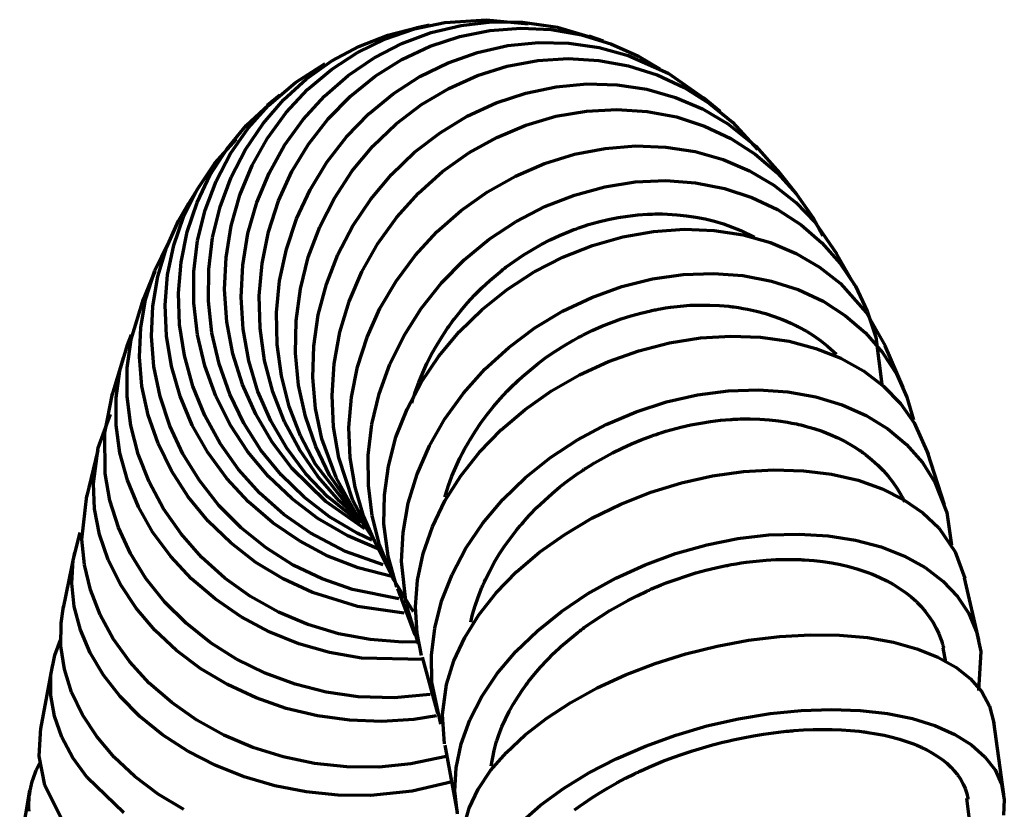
# Model space of a CAD drawing. Header units: millimetres. Extents: x 76 to 932, y 218 to 766.
# Tile 25 of 98: x 87 to 142, y 598 to 642. Entities that reach past the tile are written whole.
import ezdxf

# ---------------------------------------------------------------- set-up
doc = ezdxf.new("R2010")
doc.units = ezdxf.units.MM
doc.layers.add('Livello 1', color=18, linetype='Continuous', true_color=0x000000)

msp = doc.modelspace()

# ---------------------------------------------------------------- linework, layer by layer
at = {"layer": 'Livello 1', "color": 18, "lineweight": 70, "true_color": 0x000000}
for p, q in [((107.707, 641.174), (109.346, 641.738)), ((107.836, 641.382), (109.514, 641.809)), ((109.346, 641.738), (111.039, 642.098)), ((110.182, 641.943), (109.473, 641.802)), ((109.514, 641.809), (109.599, 641.823)), ((110.266, 641.53), (111.953, 641.932)), ((111.039, 642.098), (113.373, 642.25)), ((111.953, 641.932), (113.67, 642.13)), ((113.373, 642.25), (115.704, 642.017)), ((113.568, 641.646), (115.288, 641.773)), ((113.67, 642.13), (115.395, 642.112)), ((115.288, 641.773), (117.005, 641.692)), ((115.395, 642.112), (117.348, 641.833)), ((117.348, 641.833), (119.242, 641.279)), ((106.147, 640.408), (107.707, 641.174)), ((106.224, 640.754), (107.836, 641.382)), ((108.635, 640.92), (110.266, 641.53)), ((110.215, 640.757), (111.869, 641.304)), ((111.869, 641.304), (113.568, 641.646)), ((117.005, 641.692), (118.695, 641.396)), ((118.695, 641.396), (120.334, 640.898)), ((119.93, 641.043), (119.122, 641.325)), ((104.697, 639.935), (106.224, 640.754)), ((107.082, 640.115), (108.635, 640.92)), ((108.63, 640.013), (110.215, 640.757)), ((112.872, 640.419), (114.567, 640.803)), ((114.567, 640.803), (116.283, 640.976)), ((116.283, 640.976), (117.995, 640.941)), ((117.995, 640.941), (119.68, 640.697)), ((119.68, 640.697), (121.314, 640.249)), ((120.334, 640.898), (121.898, 640.2)), ((104.686, 639.456), (106.147, 640.408)), ((105.628, 639.127), (107.082, 640.115)), ((111.222, 639.837), (112.872, 640.419)), ((116.24, 639.96), (117.955, 640.073)), ((117.955, 640.073), (119.658, 639.971)), ((121.314, 640.249), (123.548, 639.244)), ((121.898, 640.2), (123.085, 639.501)), ((102.662, 638.732), (104.336, 639.791)), ((103.28, 638.93), (104.697, 639.935)), ((107.135, 639.078), (108.63, 640.013)), ((109.641, 639.057), (111.222, 639.837)), ((112.866, 639.12), (114.535, 639.643)), ((114.535, 639.643), (116.24, 639.96)), ((119.658, 639.971), (121.323, 639.664)), ((121.323, 639.664), (122.928, 639.156)), ((103.347, 638.33), (104.686, 639.456)), ((104.294, 637.97), (105.628, 639.127)), ((105.754, 637.967), (107.135, 639.078)), ((108.15, 638.097), (109.641, 639.057)), ((111.256, 638.401), (112.866, 639.12)), ((122.928, 639.156), (124.45, 638.45)), ((123.548, 639.244), (125.559, 637.85)), ((101.155, 637.445), (102.662, 638.732)), ((101.991, 637.759), (103.28, 638.93)), ((115.574, 638.136), (117.276, 638.493)), ((117.276, 638.493), (118.99, 638.648)), ((118.99, 638.648), (120.691, 638.598)), ((120.691, 638.598), (122.354, 638.348)), ((124.45, 638.45), (125.868, 637.561)), ((101.782, 638.027), (101.088, 637.434)), ((102.148, 637.043), (103.347, 638.33)), ((103.098, 636.662), (104.294, 637.97)), ((104.504, 636.693), (105.754, 637.967)), ((106.77, 636.965), (108.15, 638.097)), ((109.728, 637.494), (111.256, 638.401)), ((113.906, 637.582), (115.574, 638.136)), ((122.354, 638.348), (123.957, 637.893)), ((123.957, 637.893), (125.476, 637.247)), ((126.472, 637.099), (125.533, 637.872)), ((99.905, 636.312), (101.149, 637.484)), ((100.007, 636.164), (101.155, 637.445)), ((100.848, 636.439), (101.991, 637.759)), ((108.304, 636.408), (109.728, 637.494)), ((112.297, 636.834), (113.906, 637.582)), ((125.868, 637.561), (127.161, 636.499)), ((101.106, 635.617), (102.148, 637.043)), ((105.522, 635.681), (106.77, 636.965)), ((110.77, 635.91), (112.297, 636.834)), ((115.579, 636.341), (117.264, 636.838)), ((117.264, 636.838), (118.973, 637.131)), ((118.973, 637.131), (120.684, 637.223)), ((120.684, 637.223), (122.372, 637.11)), ((122.372, 637.11), (124.013, 636.796)), ((124.013, 636.796), (125.585, 636.284)), ((125.476, 637.247), (126.89, 636.418)), ((98.815, 634.996), (99.905, 636.312)), ((99.868, 634.982), (100.848, 636.439)), ((102.058, 635.215), (103.098, 636.662)), ((103.404, 635.275), (104.504, 636.693)), ((107.004, 635.162), (108.304, 636.408)), ((113.944, 635.653), (115.579, 636.341)), ((125.585, 636.284), (127.065, 635.582)), ((126.89, 636.418), (128.457, 635.162)), ((127.161, 636.499), (128.555, 634.982)), ((99.023, 634.742), (100.007, 636.164)), ((104.421, 634.259), (105.522, 635.681)), ((109.345, 634.817), (110.77, 635.91)), ((112.383, 634.781), (113.944, 635.653)), ((98.155, 634.206), (99.364, 635.557)), ((100.238, 634.069), (101.106, 635.617)), ((101.189, 633.652), (102.058, 635.215)), ((102.472, 633.737), (103.404, 635.275)), ((105.846, 633.772), (107.004, 635.162)), ((120.02, 635.035), (121.731, 635.173)), ((121.731, 635.173), (123.42, 635.113)), ((123.42, 635.113), (125.062, 634.855)), ((127.065, 635.582), (128.432, 634.704)), ((128.457, 635.162), (129.799, 633.67)), ((97.893, 633.55), (98.815, 634.996)), ((98.217, 633.208), (99.023, 634.742)), ((99.063, 633.416), (99.868, 634.982)), ((108.043, 633.575), (109.345, 634.817)), ((110.915, 633.734), (112.383, 634.781)), ((116.624, 634.182), (118.309, 634.704)), ((118.309, 634.704), (120.02, 635.035)), ((125.062, 634.855), (126.633, 634.407)), ((128.432, 634.704), (129.666, 633.659)), ((97.143, 632.703), (98.155, 634.206)), ((99.554, 632.421), (100.238, 634.069)), ((103.485, 632.721), (104.421, 634.259)), ((114.988, 633.476), (116.624, 634.182)), ((126.633, 634.407), (128.113, 633.776)), ((97.153, 631.998), (97.893, 633.55)), ((100.501, 631.998), (101.189, 633.652)), ((101.719, 632.09), (102.472, 633.737)), ((104.848, 632.255), (105.846, 633.772)), ((106.883, 632.192), (108.043, 633.575)), ((109.564, 632.527), (110.915, 633.734)), ((113.423, 632.598), (114.988, 633.476)), ((128.113, 633.776), (129.477, 632.968)), ((129.666, 633.659), (130.752, 632.467)), ((130.738, 632.485), (129.722, 633.772)), ((97.287, 632.943), (96.597, 631.821)), ((97.601, 631.578), (98.217, 633.208)), ((98.445, 631.758), (99.063, 633.416)), ((119.995, 632.887), (121.71, 633.159)), ((121.71, 633.159), (123.416, 633.233)), ((123.416, 633.233), (125.09, 633.113)), ((125.09, 633.113), (126.706, 632.795)), ((129.477, 632.968), (130.709, 631.998)), ((96.4, 631.197), (97.143, 632.703)), ((99.065, 630.696), (99.554, 632.421)), ((102.726, 631.088), (103.485, 632.721)), ((108.348, 631.176), (109.564, 632.527)), ((111.953, 631.553), (113.423, 632.598)), ((116.635, 631.772), (118.296, 632.421)), ((118.296, 632.421), (119.995, 632.887)), ((126.706, 632.795), (128.244, 632.291)), ((130.752, 632.467), (131.673, 631.137)), ((96.11, 630.971), (96.672, 631.941)), ((96.605, 630.361), (97.153, 631.998)), ((100.005, 630.269), (100.501, 631.998)), ((101.156, 630.368), (101.719, 632.09)), ((104.025, 630.636), (104.848, 632.255)), ((105.88, 630.693), (106.883, 632.192)), ((128.244, 632.291), (129.681, 631.606)), ((130.709, 631.998), (131.79, 630.876)), ((97.184, 629.878), (97.601, 631.578)), ((98.025, 630.036), (98.445, 631.758)), ((110.598, 630.361), (111.953, 631.553)), ((115.038, 630.94), (116.635, 631.772)), ((120.742, 631.158), (121.294, 631.246)), ((121.294, 631.246), (121.848, 631.306)), ((121.848, 631.306), (122.403, 631.345)), ((122.403, 631.345), (122.473, 631.349)), ((122.473, 631.349), (122.542, 631.352)), ((122.542, 631.352), (122.612, 631.356)), ((122.612, 631.356), (122.681, 631.356)), ((122.681, 631.356), (122.82, 631.359)), ((122.82, 631.359), (122.958, 631.363)), ((122.958, 631.363), (123.233, 631.359)), ((123.233, 631.359), (123.506, 631.352)), ((123.506, 631.352), (124.047, 631.321)), ((124.047, 631.321), (124.581, 631.264)), ((124.581, 631.264), (125.109, 631.183)), ((129.681, 631.606), (130.997, 630.753)), ((95.433, 629.454), (96.11, 630.971)), ((95.85, 629.606), (96.4, 631.197)), ((98.779, 628.922), (99.065, 630.696)), ((102.155, 629.38), (102.726, 631.088)), ((105.048, 629.098), (105.88, 630.693)), ((107.285, 629.701), (108.348, 631.176)), ((113.527, 629.941), (115.038, 630.94)), ((118.82, 630.675), (119.093, 630.763)), ((119.093, 630.763), (119.641, 630.918)), ((119.641, 630.918), (120.191, 631.052)), ((120.191, 631.052), (120.742, 631.158)), ((125.109, 631.183), (125.629, 631.081)), ((125.629, 631.081), (126.143, 630.954)), ((126.143, 630.954), (126.649, 630.802)), ((126.649, 630.802), (126.899, 630.717)), ((126.899, 630.717), (127.145, 630.629)), ((130.997, 630.753), (132.173, 629.74)), ((131.673, 631.137), (132.213, 630.139)), ((131.79, 630.876), (132.982, 629.151)), ((96.256, 628.661), (96.605, 630.361)), ((99.71, 628.495), (100.005, 630.269)), ((100.793, 628.586), (101.156, 630.368)), ((103.387, 628.932), (104.025, 630.636)), ((109.377, 629.035), (110.598, 630.361)), ((116.943, 629.909), (117.468, 630.156)), ((117.468, 630.156), (118.003, 630.379)), ((118.003, 630.379), (118.138, 630.432)), ((118.138, 630.432), (118.274, 630.484)), ((118.274, 630.484), (118.342, 630.509)), ((118.342, 630.509), (118.41, 630.534)), ((118.41, 630.534), (118.478, 630.559)), ((118.478, 630.559), (118.547, 630.583)), ((118.547, 630.583), (118.82, 630.675)), ((121.021, 630.082), (122.74, 630.386)), ((122.74, 630.386), (124.45, 630.506)), ((124.45, 630.506), (126.127, 630.439)), ((126.127, 630.439), (127.747, 630.188)), ((127.145, 630.629), (127.387, 630.534)), ((127.387, 630.534), (127.625, 630.435)), ((127.625, 630.435), (128.386, 630.068)), ((127.747, 630.188), (129.287, 629.758)), ((94.791, 628.198), (95.532, 629.73)), ((95.503, 627.948), (95.85, 629.606)), ((96.972, 628.128), (97.184, 629.878)), ((97.807, 628.265), (98.025, 630.036)), ((106.389, 628.121), (107.285, 629.701)), ((112.124, 628.788), (113.527, 629.941)), ((115.922, 629.359), (116.428, 629.645)), ((116.428, 629.645), (116.943, 629.909)), ((117.653, 628.936), (119.317, 629.595)), ((119.317, 629.595), (121.021, 630.082)), ((129.287, 629.758), (130.725, 629.154)), ((132.173, 629.74), (133.194, 628.586)), ((94.952, 627.856), (95.433, 629.454)), ((101.78, 627.62), (102.155, 629.38)), ((104.401, 627.429), (105.048, 629.098)), ((108.307, 627.595), (109.377, 629.035)), ((114.939, 628.724), (115.426, 629.052)), ((115.426, 629.052), (115.922, 629.359)), ((130.725, 629.154), (132.041, 628.385)), ((133.993, 627.394), (132.959, 629.19)), ((96.111, 626.921), (96.256, 628.661)), ((98.699, 627.119), (98.779, 628.922)), ((99.618, 626.699), (99.71, 628.495)), ((100.634, 626.773), (100.793, 628.586)), ((102.944, 627.168), (103.387, 628.932)), ((110.848, 627.493), (112.124, 628.788)), ((114.462, 628.375), (114.699, 628.551)), ((114.699, 628.551), (114.939, 628.724)), ((116.051, 628.11), (117.653, 628.936)), ((133.194, 628.586), (134.043, 627.306)), ((94.777, 628.163), (94.109, 626.502)), ((94.271, 626.576), (94.791, 628.198)), ((95.364, 626.251), (95.503, 627.948)), ((96.969, 626.357), (96.972, 628.128)), ((97.793, 626.48), (97.807, 628.265)), ((105.676, 626.456), (106.389, 628.121)), ((113.55, 627.623), (113.998, 628.008)), ((113.998, 628.008), (114.112, 628.1)), ((114.112, 628.1), (114.228, 628.195)), ((114.228, 628.195), (114.286, 628.241)), ((114.286, 628.241), (114.344, 628.287)), ((114.344, 628.287), (114.403, 628.329)), ((114.403, 628.329), (114.462, 628.375)), ((114.534, 627.13), (116.051, 628.11)), ((122.668, 627.722), (124.388, 627.969)), ((124.388, 627.969), (126.089, 628.033)), ((126.089, 628.033), (127.746, 627.909)), ((132.041, 628.385), (133.216, 627.461)), ((94.673, 626.202), (94.952, 627.856)), ((101.607, 625.835), (101.78, 627.62)), ((103.946, 625.708), (104.401, 627.429)), ((107.402, 626.061), (108.307, 627.595)), ((109.718, 626.071), (110.848, 627.493)), ((113.119, 627.225), (113.55, 627.623)), ((120.953, 627.295), (122.668, 627.722)), ((127.746, 627.909), (129.338, 627.602)), ((129.338, 627.602), (130.84, 627.119)), ((133.216, 627.461), (134.656, 625.845)), ((96.175, 625.168), (96.111, 626.921)), ((98.829, 625.313), (98.699, 627.119)), ((102.705, 625.373), (102.944, 627.168)), ((112.705, 626.809), (113.119, 627.225)), ((113.125, 626.008), (114.534, 627.13)), ((119.268, 626.685), (120.953, 627.295)), ((130.84, 627.119), (132.233, 626.466)), ((134.043, 627.306), (134.71, 625.92)), ((93.454, 624.325), (94.151, 626.604)), ((93.993, 624.981), (94.271, 626.576)), ((97.176, 624.59), (96.969, 626.357)), ((97.987, 624.699), (97.793, 626.48)), ((99.73, 624.904), (99.618, 626.699)), ((100.682, 624.953), (100.634, 626.773)), ((105.154, 624.731), (105.676, 626.456)), ((111.926, 625.93), (112.307, 626.378)), ((112.307, 626.378), (112.705, 626.809)), ((117.636, 625.909), (119.268, 626.685)), ((132.233, 626.466), (133.497, 625.655)), ((94.601, 624.515), (94.673, 626.202)), ((95.434, 624.533), (95.364, 626.251)), ((101.639, 624.05), (101.607, 625.835)), ((106.677, 624.448), (107.402, 626.061)), ((108.75, 624.551), (109.718, 626.071)), ((111.561, 625.468), (111.926, 625.93)), ((111.841, 624.759), (113.125, 626.008)), ((116.079, 624.971), (117.636, 625.909)), ((121.462, 625.651), (122.015, 625.803)), ((122.015, 625.803), (122.572, 625.937)), ((122.572, 625.937), (122.642, 625.951)), ((122.642, 625.951), (122.712, 625.965)), ((122.712, 625.965), (122.783, 625.979)), ((122.783, 625.979), (122.853, 625.994)), ((122.853, 625.994), (122.993, 626.022)), ((122.993, 626.022), (123.132, 626.046)), ((123.132, 626.046), (123.412, 626.092)), ((123.412, 626.092), (123.69, 626.135)), ((123.69, 626.135), (124.244, 626.198)), ((124.244, 626.198), (124.794, 626.241)), ((124.794, 626.241), (125.341, 626.258)), ((125.341, 626.258), (125.884, 626.258)), ((125.884, 626.258), (126.424, 626.233)), ((126.424, 626.233), (126.96, 626.184)), ((126.96, 626.184), (127.027, 626.177)), ((127.027, 626.177), (127.093, 626.17)), ((127.093, 626.17), (127.16, 626.159)), ((127.16, 626.159), (127.226, 626.152)), ((127.226, 626.152), (127.358, 626.135)), ((127.358, 626.135), (127.489, 626.114)), ((127.489, 626.114), (127.749, 626.071)), ((127.749, 626.071), (128.006, 626.022)), ((128.006, 626.022), (128.512, 625.909)), ((128.512, 625.909), (129.006, 625.775)), ((129.006, 625.775), (129.489, 625.62)), ((134.656, 625.845), (135.707, 623.979)), ((134.71, 625.92), (135.186, 624.448)), ((96.444, 623.425), (96.175, 625.168)), ((99.166, 623.528), (98.829, 625.313)), ((102.671, 623.563), (102.705, 625.373)), ((103.691, 623.958), (103.946, 625.708)), ((111.299, 625.112), (111.342, 625.172)), ((111.342, 625.172), (111.385, 625.232)), ((111.385, 625.232), (111.473, 625.352)), ((111.473, 625.352), (111.561, 625.468)), ((119.834, 625.066), (120.372, 625.281)), ((120.372, 625.281), (120.915, 625.479)), ((120.915, 625.479), (121.462, 625.651)), ((129.489, 625.62), (129.96, 625.44)), ((129.96, 625.44), (130.191, 625.344)), ((130.191, 625.344), (130.419, 625.242)), ((130.419, 625.242), (130.533, 625.189)), ((130.533, 625.189), (130.645, 625.136)), ((133.497, 625.655), (134.614, 624.695)), ((93.924, 623.355), (93.993, 624.981)), ((98.384, 622.953), (97.987, 624.699)), ((100.048, 623.136), (99.73, 624.904)), ((100.939, 623.154), (100.682, 624.953)), ((104.832, 622.967), (105.154, 624.731)), ((110.701, 623.397), (111.841, 624.759)), ((110.887, 624.501), (111.047, 624.748)), ((111.047, 624.748), (111.214, 624.992)), ((111.214, 624.992), (111.256, 625.052)), ((111.256, 625.052), (111.299, 625.112)), ((114.622, 623.884), (116.079, 624.971)), ((118.773, 624.572), (119.037, 624.702)), ((119.037, 624.702), (119.301, 624.829)), ((119.301, 624.829), (119.834, 625.066)), ((130.645, 625.136), (130.701, 625.108)), ((130.701, 625.108), (130.756, 625.08)), ((130.756, 625.08), (130.812, 625.052)), ((130.812, 625.052), (130.867, 625.023)), ((130.867, 625.023), (131.298, 624.784)), ((131.298, 624.784), (131.71, 624.526)), ((134.614, 624.695), (135.567, 623.605)), ((93.243, 622.737), (93.454, 624.325)), ((93.248, 624.022), (93.482, 624.607)), ((94.736, 622.819), (94.601, 624.515)), ((95.714, 622.826), (95.434, 624.533)), ((97.589, 622.847), (97.176, 624.59)), ((106.141, 622.787), (106.677, 624.448)), ((107.959, 622.946), (108.75, 624.551)), ((110.582, 624.004), (110.887, 624.501)), ((117.742, 623.993), (118.252, 624.29)), ((118.252, 624.29), (118.381, 624.364)), ((118.381, 624.364), (118.511, 624.434)), ((118.511, 624.434), (118.577, 624.47)), ((118.577, 624.47), (118.642, 624.501)), ((118.642, 624.501), (118.708, 624.537)), ((118.708, 624.537), (118.773, 624.572)), ((121.91, 623.697), (123.632, 624.138)), ((123.632, 624.138), (125.359, 624.413)), ((125.359, 624.413), (127.067, 624.519)), ((127.067, 624.519), (128.731, 624.455)), ((128.731, 624.455), (130.329, 624.223)), ((130.329, 624.223), (131.837, 623.828)), ((131.71, 624.526), (132.104, 624.251)), ((132.104, 624.251), (132.48, 623.958)), ((135.186, 624.448), (135.533, 621.796)), ((92.831, 622.565), (93.248, 624.022)), ((99.706, 621.796), (99.166, 623.528)), ((101.875, 622.286), (101.639, 624.05)), ((102.844, 621.771), (102.671, 623.563)), ((103.64, 622.198), (103.691, 623.958)), ((110.298, 623.496), (110.582, 624.004)), ((113.285, 622.663), (114.622, 623.884)), ((116.762, 623.348), (117.246, 623.679)), ((117.246, 623.679), (117.742, 623.993)), ((120.217, 623.094), (121.91, 623.697)), ((131.837, 623.828), (133.234, 623.27)), ((132.48, 623.958), (132.994, 623.499)), ((135.567, 623.605), (136.345, 622.399)), ((136.717, 621.637), (135.708, 623.979)), ((93.026, 623.344), (92.384, 621.182)), ((94.064, 621.714), (93.924, 623.355)), ((96.916, 621.718), (96.444, 623.425)), ((100.566, 621.418), (100.048, 623.136)), ((101.4, 621.4), (100.939, 623.154)), ((104.715, 621.192), (104.832, 622.967)), ((109.722, 621.947), (110.701, 623.397)), ((109.797, 622.452), (110.037, 622.977)), ((110.037, 622.977), (110.298, 623.496)), ((115.832, 622.632), (116.291, 622.998)), ((116.291, 622.998), (116.762, 623.348)), ((118.578, 622.339), (120.217, 623.094)), ((133.234, 623.27), (134.5, 622.561)), ((92.62, 621.058), (92.831, 622.565)), ((93.24, 621.122), (93.243, 622.737)), ((95.076, 621.136), (94.736, 622.819)), ((96.2, 621.146), (95.714, 622.826)), ((98.205, 621.157), (97.589, 622.847)), ((98.98, 621.256), (98.384, 622.953)), ((105.803, 621.09), (106.141, 622.787)), ((107.356, 621.277), (107.959, 622.946)), ((109.578, 621.919), (109.797, 622.452)), ((112.085, 621.323), (113.285, 622.663)), ((115.386, 622.247), (115.832, 622.632)), ((134.5, 622.561), (135.616, 621.714)), ((102.313, 620.568), (101.875, 622.286)), ((103.793, 620.459), (103.64, 622.198)), ((108.917, 620.42), (109.722, 621.947)), ((109.382, 621.376), (109.578, 621.919)), ((114.953, 621.848), (115.168, 622.05)), ((115.168, 622.05), (115.386, 622.247)), ((117.014, 621.439), (118.578, 622.339)), ((136.345, 622.399), (136.936, 621.09)), ((91.977, 619.1), (92.421, 621.302)), ((94.414, 620.085), (94.064, 621.714)), ((97.586, 620.07), (96.916, 621.718)), ((100.442, 620.134), (99.706, 621.796)), ((101.278, 619.774), (100.566, 621.418)), ((102.058, 619.711), (101.4, 621.4)), ((103.222, 620.018), (102.844, 621.771)), ((109.337, 621.238), (109.382, 621.376)), ((111.042, 619.883), (112.085, 621.323)), ((114.137, 621.002), (114.536, 621.429)), ((114.536, 621.429), (114.638, 621.534)), ((114.638, 621.534), (114.742, 621.64)), ((114.742, 621.64), (114.794, 621.693)), ((114.794, 621.693), (114.847, 621.743)), ((114.847, 621.743), (114.9, 621.796)), ((114.9, 621.796), (114.953, 621.848)), ((115.547, 620.409), (117.014, 621.439)), ((125.198, 621.224), (126.924, 621.45)), ((126.924, 621.45), (128.621, 621.503)), ((128.621, 621.503), (130.264, 621.386)), ((130.264, 621.386), (131.831, 621.104)), ((135.616, 621.714), (136.568, 620.741)), ((92.618, 619.52), (92.62, 621.058)), ((93.444, 619.499), (93.24, 621.122)), ((95.62, 619.492), (95.076, 621.136)), ((96.884, 619.527), (96.2, 621.146)), ((99.012, 619.545), (98.205, 621.157)), ((99.767, 619.64), (98.98, 621.256)), ((104.805, 619.425), (104.715, 621.192)), ((105.666, 619.386), (105.803, 621.09)), ((106.95, 619.573), (107.356, 621.277)), ((109.192, 620.765), (109.209, 620.825)), ((109.209, 620.825), (109.229, 620.892)), ((109.229, 620.892), (109.25, 620.963)), ((109.25, 620.963), (109.271, 621.034)), ((109.271, 621.034), (109.293, 621.101)), ((109.293, 621.101), (109.337, 621.238)), ((113.758, 620.561), (114.137, 621.002)), ((121.753, 620.279), (123.466, 620.832)), ((123.466, 620.832), (125.198, 621.224)), ((131.831, 621.104), (133.298, 620.656)), ((136.936, 621.09), (137.306, 619.82)), ((102.948, 618.917), (102.313, 620.568)), ((104.149, 618.762), (103.793, 620.459)), ((108.297, 618.843), (108.917, 620.42)), ((113.398, 620.109), (113.758, 620.561)), ((114.199, 619.263), (115.547, 620.409)), ((120.083, 619.566), (121.753, 620.279)), ((133.298, 620.656), (134.646, 620.056)), ((136.568, 620.741), (137.341, 619.654)), ((91.616, 618.257), (92.307, 620.145)), ((94.968, 618.49), (94.414, 620.085)), ((98.443, 618.504), (97.586, 620.07)), ((101.364, 618.568), (100.442, 620.134)), ((102.175, 618.229), (101.278, 619.774)), ((102.907, 618.116), (102.058, 619.711)), ((103.802, 618.324), (103.222, 620.018)), ((110.17, 618.363), (111.042, 619.883)), ((112.734, 619.171), (113.056, 619.647)), ((113.056, 619.647), (113.398, 620.109)), ((125.378, 619.644), (125.934, 619.732)), ((125.934, 619.732), (126.491, 619.799)), ((126.491, 619.799), (127.048, 619.845)), ((127.048, 619.845), (127.117, 619.848)), ((127.117, 619.848), (127.187, 619.852)), ((127.187, 619.852), (127.256, 619.855)), ((127.256, 619.855), (127.325, 619.859)), ((127.325, 619.859), (127.463, 619.866)), ((127.463, 619.866), (127.6, 619.869)), ((127.6, 619.869), (127.873, 619.876)), ((127.873, 619.876), (128.145, 619.876)), ((128.145, 619.876), (128.681, 619.859)), ((128.681, 619.859), (129.208, 619.823)), ((129.208, 619.823), (129.728, 619.767)), ((129.728, 619.767), (130.238, 619.689)), ((130.238, 619.689), (130.491, 619.644)), ((134.646, 620.056), (135.858, 619.312)), ((137.341, 619.654), (138.123, 617.897)), ((91.996, 616.821), (91.977, 619.1)), ((92.828, 617.971), (92.618, 619.52)), ((93.855, 617.897), (93.444, 619.499)), ((96.358, 617.911), (95.62, 619.492)), ((97.759, 617.986), (96.884, 619.527)), ((100.002, 618.031), (99.012, 619.545)), ((100.735, 618.127), (99.767, 619.64)), ((105.1, 617.693), (104.805, 619.425)), ((105.735, 617.696), (105.666, 619.386)), ((106.746, 617.848), (106.95, 619.573)), ((112.431, 618.684), (112.734, 619.171)), ((112.988, 618.014), (114.199, 619.263)), ((118.479, 618.702), (120.083, 619.566)), ((123.01, 619.051), (123.149, 619.097)), ((123.149, 619.097), (123.428, 619.185)), ((123.428, 619.185), (123.706, 619.266)), ((123.706, 619.266), (124.264, 619.411)), ((124.264, 619.411), (124.821, 619.538)), ((124.821, 619.538), (125.378, 619.644)), ((130.491, 619.644), (130.741, 619.591)), ((130.741, 619.591), (130.865, 619.562)), ((130.865, 619.562), (130.989, 619.534)), ((130.989, 619.534), (131.051, 619.52)), ((131.051, 619.52), (131.112, 619.506)), ((131.112, 619.506), (131.174, 619.488)), ((131.174, 619.488), (131.235, 619.474)), ((131.235, 619.474), (131.715, 619.337)), ((131.715, 619.337), (132.178, 619.181)), ((132.178, 619.181), (132.626, 619.005)), ((135.858, 619.312), (136.913, 618.434)), ((102.459, 617.118), (101.364, 618.568)), ((103.771, 617.358), (102.948, 618.917)), ((104.941, 616.585), (104.149, 618.762)), ((107.872, 617.231), (108.297, 618.843)), ((112.287, 618.437), (112.358, 618.561)), ((112.358, 618.561), (112.431, 618.684)), ((116.965, 617.707), (118.479, 618.702)), ((121.501, 618.479), (122.043, 618.702)), ((122.043, 618.702), (122.593, 618.91)), ((122.593, 618.91), (122.662, 618.934)), ((122.662, 618.934), (122.732, 618.959)), ((122.732, 618.959), (122.802, 618.98)), ((122.802, 618.98), (122.871, 619.005)), ((122.871, 619.005), (123.01, 619.051)), ((132.626, 619.005), (133.059, 618.815)), ((133.059, 618.815), (133.475, 618.603)), ((133.475, 618.603), (133.876, 618.374)), ((91.586, 618.13), (90.956, 615.481)), ((91.345, 616.257), (91.616, 618.257)), ((95.719, 616.955), (94.968, 618.49)), ((99.477, 617.044), (98.443, 618.504)), ((101.161, 616.641), (100.002, 618.031)), ((101.87, 616.733), (100.735, 618.127)), ((103.244, 616.8), (102.175, 618.229)), ((103.933, 616.631), (102.907, 618.116)), ((104.573, 616.719), (103.802, 618.324)), ((109.481, 616.779), (110.17, 618.363)), ((111.931, 616.677), (112.988, 618.014)), ((112.014, 617.933), (112.147, 618.187)), ((112.147, 618.187), (112.182, 618.25)), ((112.182, 618.25), (112.216, 618.314)), ((112.216, 618.314), (112.251, 618.374)), ((112.251, 618.374), (112.287, 618.437)), ((120.442, 617.975), (120.967, 618.236)), ((120.967, 618.236), (121.501, 618.479)), ((133.876, 618.374), (134.071, 618.254)), ((134.071, 618.254), (134.261, 618.127)), ((134.261, 618.127), (134.308, 618.095)), ((134.308, 618.095), (134.355, 618.063)), ((134.355, 618.063), (134.401, 618.031)), ((134.401, 618.031), (134.447, 617.996)), ((134.447, 617.996), (134.539, 617.929)), ((136.913, 618.434), (137.799, 617.432)), ((93.246, 616.44), (92.828, 617.971)), ((94.466, 616.338), (93.855, 617.897)), ((97.281, 616.416), (96.358, 617.911)), ((98.812, 616.543), (97.759, 617.986)), ((105.882, 615.304), (105.1, 617.693)), ((106.007, 616.042), (105.735, 617.696)), ((106.751, 616.133), (106.746, 617.848)), ((111.648, 617.171), (111.886, 617.679)), ((111.886, 617.679), (112.014, 617.933)), ((115.564, 616.581), (116.965, 617.707)), ((119.416, 617.403), (119.925, 617.7)), ((119.925, 617.7), (120.442, 617.975)), ((134.539, 617.929), (134.629, 617.862)), ((134.629, 617.862), (134.975, 617.583)), ((134.975, 617.583), (135.3, 617.287)), ((139.039, 615.065), (138.106, 617.954)), ((96.657, 615.502), (95.719, 616.955)), ((100.675, 615.707), (99.477, 617.044)), ((104.362, 615.237), (102.459, 617.118)), ((105.769, 614.772), (103.771, 617.358)), ((107.648, 615.608), (107.872, 617.231)), ((111.433, 616.656), (111.648, 617.171)), ((118.545, 616.843), (118.668, 616.927)), ((118.668, 616.927), (118.729, 616.97)), ((118.729, 616.97), (118.791, 617.008)), ((118.791, 617.008), (118.853, 617.051)), ((118.853, 617.051), (118.915, 617.089)), ((118.915, 617.089), (119.164, 617.248)), ((119.164, 617.248), (119.416, 617.403)), ((126.037, 616.68), (127.775, 616.927)), ((127.775, 616.927), (129.483, 617.026)), ((129.483, 617.026), (131.137, 616.973)), ((131.137, 616.973), (132.714, 616.775)), ((135.3, 617.287), (135.604, 616.98)), ((135.604, 616.98), (135.886, 616.659)), ((137.799, 617.432), (138.504, 616.327)), ((92.27, 615.297), (91.996, 616.821)), ((93.865, 614.948), (93.246, 616.44)), ((95.269, 614.842), (94.466, 616.338)), ((98.377, 615.026), (97.281, 616.416)), ((100.029, 615.227), (98.812, 616.543)), ((102.473, 615.389), (101.161, 616.641)), ((103.159, 615.481), (101.87, 616.733)), ((104.472, 615.505), (103.244, 616.8)), ((105.123, 615.283), (103.933, 616.631)), ((106.28, 614.274), (104.573, 616.719)), ((106.072, 614.574), (104.941, 616.585)), ((108.988, 615.156), (109.481, 616.779)), ((111.044, 615.273), (111.931, 616.677)), ((111.241, 616.133), (111.433, 616.656)), ((114.293, 615.35), (115.564, 616.581)), ((117.488, 616.059), (117.948, 616.416)), ((117.948, 616.416), (118.424, 616.761)), ((118.424, 616.761), (118.545, 616.843)), ((124.295, 616.289), (126.037, 616.68)), ((132.714, 616.775), (134.191, 616.433)), ((134.191, 616.433), (135.548, 615.954)), ((135.886, 616.659), (136.147, 616.32)), ((91.413, 614.825), (91.345, 616.257)), ((106.481, 614.444), (106.007, 616.042)), ((106.961, 614.447), (106.751, 616.133)), ((111.073, 615.608), (111.241, 616.133)), ((117.043, 615.689), (117.488, 616.059)), ((122.572, 615.759), (124.295, 616.289)), ((135.548, 615.954), (136.765, 615.343)), ((136.147, 616.32), (136.387, 615.971)), ((136.387, 615.971), (136.498, 615.791)), ((136.498, 615.791), (136.604, 615.608)), ((138.504, 616.327), (139.168, 614.627)), ((90.702, 613.121), (90.982, 615.583)), ((92.747, 613.791), (92.27, 615.297)), ((97.768, 614.151), (96.657, 615.502)), ((102.02, 614.514), (100.675, 615.707)), ((103.919, 614.295), (102.473, 615.389)), ((104.583, 614.391), (103.159, 615.481)), ((106.553, 613.71), (104.362, 615.237)), ((106.318, 614.038), (104.472, 615.505)), ((106.011, 614.458), (105.123, 615.283)), ((107.062, 613.103), (105.882, 615.304)), ((107.627, 613.996), (107.648, 615.608)), ((110.337, 613.816), (111.044, 615.273)), ((111.041, 615.498), (111.073, 615.608)), ((113.171, 614.024), (114.293, 615.35)), ((116.2, 614.906), (116.614, 615.304)), ((116.614, 615.304), (117.043, 615.689)), ((120.892, 615.093), (122.572, 615.759)), ((136.604, 615.608), (136.63, 615.562)), ((136.63, 615.562), (136.655, 615.516)), ((136.655, 615.516), (136.68, 615.467)), ((136.68, 615.467), (136.704, 615.421)), ((136.704, 615.421), (136.752, 615.326)), ((136.752, 615.326), (136.798, 615.234)), ((136.765, 615.343), (137.824, 614.609)), ((136.798, 615.234), (136.804, 615.22)), ((91.69, 613.389), (91.413, 614.825)), ((94.679, 613.516), (93.865, 614.948)), ((96.253, 613.435), (95.269, 614.842)), ((99.631, 613.763), (98.377, 615.026)), ((101.393, 614.049), (100.029, 615.227)), ((105.793, 614.747), (106.333, 614.19)), ((108.695, 613.516), (108.988, 615.156)), ((115.802, 614.497), (116.2, 614.906)), ((119.279, 614.306), (120.892, 615.093)), ((99.037, 612.923), (97.768, 614.151)), ((103.493, 613.481), (102.02, 614.514)), ((105.592, 613.318), (103.919, 614.295)), ((106.124, 613.47), (104.583, 614.391)), ((106.084, 614.557), (107.105, 613.04)), ((107.07, 613.082), (106.481, 614.444)), ((107.375, 612.81), (106.961, 614.447)), ((115.419, 614.073), (115.608, 614.285)), ((115.608, 614.285), (115.802, 614.497)), ((117.755, 613.403), (119.279, 614.306)), ((137.824, 614.609), (138.712, 613.763)), ((139.168, 614.627), (139.435, 612.8)), ((93.422, 612.33), (92.747, 613.791)), ((101.026, 612.644), (99.631, 613.763)), ((102.885, 613.033), (101.393, 614.049)), ((107.857, 612.186), (107.627, 613.996)), ((109.821, 612.33), (110.337, 613.816)), ((112.215, 612.62), (113.171, 614.024)), ((114.712, 613.195), (115.055, 613.636)), ((115.055, 613.636), (115.144, 613.745)), ((115.144, 613.745), (115.235, 613.855)), ((115.235, 613.855), (115.28, 613.911)), ((115.28, 613.911), (115.326, 613.964)), ((115.326, 613.964), (115.372, 614.017)), ((115.372, 614.017), (115.419, 614.073)), ((138.712, 613.763), (139.631, 612.433)), ((90.212, 611.957), (90.603, 613.509)), ((90.835, 611.703), (90.702, 613.121)), ((92.173, 611.971), (91.69, 613.389)), ((95.676, 612.161), (94.679, 613.516)), ((97.406, 612.133), (96.253, 613.435)), ((104.486, 612.186), (102.885, 613.033)), ((105.477, 612.447), (103.493, 613.481)), ((107.37, 612.556), (105.592, 613.318)), ((106.937, 613.078), (106.124, 613.47)), ((107.084, 613.057), (108.106, 611.011)), ((108.608, 611.879), (108.695, 613.516)), ((114.39, 612.743), (114.712, 613.195)), ((116.341, 612.398), (117.755, 613.403)), ((125.714, 612.821), (127.464, 613.167)), ((127.464, 613.167), (129.196, 613.368)), ((129.196, 613.368), (130.889, 613.421)), ((130.889, 613.421), (132.517, 613.325)), ((132.517, 613.325), (134.058, 613.082)), ((134.058, 613.082), (135.49, 612.701)), ((100.449, 611.833), (99.037, 612.923)), ((102.544, 611.685), (101.026, 612.644)), ((108.182, 610.859), (107.375, 612.81)), ((111.439, 611.159), (112.215, 612.62)), ((114.089, 612.285), (114.39, 612.743)), ((123.972, 612.33), (125.714, 612.821)), ((135.49, 612.701), (136.795, 612.182)), ((90.284, 612.38), (89.656, 609.286)), ((90.136, 610.669), (90.212, 611.957)), ((92.857, 610.595), (92.173, 611.971)), ((94.287, 610.937), (93.422, 612.33)), ((96.841, 610.912), (95.676, 612.161)), ((98.711, 610.955), (97.406, 612.133)), ((106.172, 611.526), (104.486, 612.186)), ((107.588, 611.703), (105.477, 612.447)), ((108.353, 610.45), (107.857, 612.186)), ((109.505, 610.831), (109.821, 612.33)), ((113.809, 611.819), (114.089, 612.285)), ((115.057, 611.3), (116.341, 612.398)), ((122.263, 611.703), (123.972, 612.33)), ((128.486, 611.907), (129.038, 611.957)), ((129.038, 611.957), (129.586, 611.988)), ((129.586, 611.988), (130.128, 612.002)), ((130.128, 612.002), (130.398, 612.002)), ((130.398, 612.002), (130.666, 611.999)), ((130.666, 611.999), (130.799, 611.992)), ((130.799, 611.992), (130.932, 611.988)), ((130.932, 611.988), (130.999, 611.985)), ((130.999, 611.985), (131.065, 611.981)), ((131.065, 611.981), (131.131, 611.978)), ((131.131, 611.978), (131.198, 611.974)), ((131.198, 611.974), (131.719, 611.935)), ((131.719, 611.935), (132.227, 611.875)), ((136.795, 612.182), (137.952, 611.54)), ((139.631, 612.433), (140.169, 610.955)), ((91.174, 610.288), (90.835, 611.703)), ((101.982, 610.902), (100.449, 611.833)), ((104.164, 610.902), (102.544, 611.685)), ((108.149, 611.015), (106.172, 611.526)), ((108.861, 609.512), (108.608, 611.879)), ((113.55, 611.346), (113.809, 611.819)), ((120.611, 610.948), (122.263, 611.703)), ((125.104, 611.24), (125.665, 611.396)), ((125.665, 611.396), (126.23, 611.533)), ((126.23, 611.533), (126.798, 611.653)), ((126.798, 611.653), (126.869, 611.667)), ((126.869, 611.667), (126.94, 611.681)), ((126.94, 611.681), (127.012, 611.692)), ((127.012, 611.692), (127.083, 611.706)), ((127.083, 611.706), (127.224, 611.731)), ((127.224, 611.731), (127.366, 611.755)), ((127.366, 611.755), (127.648, 611.801)), ((127.648, 611.801), (127.929, 611.84)), ((127.929, 611.84), (128.486, 611.907)), ((132.227, 611.875), (132.722, 611.801)), ((132.722, 611.801), (133.204, 611.71)), ((133.204, 611.71), (133.673, 611.6)), ((133.673, 611.6), (134.13, 611.473)), ((134.13, 611.473), (134.353, 611.403)), ((134.353, 611.403), (134.573, 611.329)), ((137.952, 611.54), (138.947, 610.782)), ((95.329, 609.628), (94.287, 610.937)), ((98.161, 609.783), (96.841, 610.912)), ((100.152, 609.921), (98.711, 610.955)), ((103.615, 610.136), (101.982, 610.902)), ((105.864, 610.306), (104.164, 610.902)), ((109.286, 609.067), (108.182, 610.859)), ((109.392, 609.339), (109.505, 610.831)), ((110.853, 609.66), (111.439, 611.159)), ((113.256, 610.747), (113.312, 610.866)), ((113.312, 610.866), (113.55, 611.346)), ((113.921, 610.129), (115.057, 611.3)), ((119.039, 610.069), (120.611, 610.948)), ((123.44, 610.68), (123.992, 610.881)), ((123.992, 610.881), (124.546, 611.068)), ((124.546, 611.068), (125.104, 611.24)), ((134.573, 611.329), (134.682, 611.29)), ((134.682, 611.29), (134.79, 611.251)), ((134.79, 611.251), (134.896, 611.209)), ((134.896, 611.209), (135.002, 611.166)), ((135.002, 611.166), (135.412, 610.993)), ((135.412, 610.993), (135.802, 610.799)), ((140.956, 607.483), (140.166, 610.972)), ((90.272, 609.36), (90.136, 610.669)), ((91.716, 608.894), (91.174, 610.288)), ((93.732, 609.275), (92.857, 610.595)), ((108.463, 609.787), (105.864, 610.306)), ((108.385, 610.362), (109.359, 607.769)), ((112.996, 610.133), (113.096, 610.38)), ((113.096, 610.38), (113.121, 610.44)), ((113.121, 610.44), (113.147, 610.503)), ((113.147, 610.503), (113.174, 610.563)), ((113.174, 610.563), (113.201, 610.623)), ((113.201, 610.623), (113.256, 610.747)), ((122.416, 610.253), (122.484, 610.281)), ((122.484, 610.281), (122.552, 610.313)), ((122.552, 610.313), (122.62, 610.341)), ((122.62, 610.341), (122.756, 610.401)), ((122.756, 610.401), (122.893, 610.457)), ((122.893, 610.457), (123.166, 610.57)), ((123.166, 610.57), (123.44, 610.68)), ((135.802, 610.799), (136.173, 610.595)), ((136.173, 610.595), (136.524, 610.376)), ((136.524, 610.376), (136.856, 610.143)), ((138.947, 610.782), (139.767, 609.918)), ((99.615, 608.789), (98.161, 609.783)), ((101.709, 609.05), (100.152, 609.921)), ((106.142, 609.353), (103.615, 610.136)), ((112.735, 609.395), (112.903, 609.889)), ((112.903, 609.889), (112.996, 610.133)), ((112.949, 608.898), (113.921, 610.129)), ((117.568, 609.085), (119.039, 610.069)), ((121.292, 609.702), (121.815, 609.967)), ((121.815, 609.967), (122.349, 610.221)), ((122.349, 610.221), (122.416, 610.253)), ((136.856, 610.143), (137.169, 609.893)), ((137.169, 609.893), (137.317, 609.762)), ((137.317, 609.762), (137.461, 609.632)), ((139.767, 609.918), (140.398, 608.961)), ((89.529, 608.422), (89.672, 609.36)), ((90.616, 608.051), (90.272, 609.36)), ((94.785, 608.037), (93.732, 609.275)), ((96.534, 608.425), (95.329, 609.628)), ((108.761, 608.979), (106.142, 609.353)), ((109.558, 607.265), (108.861, 609.512)), ((109.485, 607.871), (109.392, 609.339)), ((110.468, 608.139), (110.853, 609.66)), ((112.591, 608.905), (112.735, 609.395)), ((120.281, 609.131), (120.781, 609.424)), ((120.781, 609.424), (121.292, 609.702)), ((137.461, 609.632), (137.497, 609.596)), ((137.497, 609.596), (137.531, 609.561)), ((137.531, 609.561), (137.566, 609.529)), ((137.566, 609.529), (137.6, 609.494)), ((137.6, 609.494), (137.667, 609.424)), ((137.667, 609.424), (137.732, 609.353)), ((137.732, 609.353), (137.979, 609.067)), ((92.454, 607.547), (91.716, 608.894)), ((101.184, 607.949), (99.615, 608.789)), ((103.361, 608.344), (101.709, 609.05)), ((112.154, 607.621), (112.949, 608.898)), ((112.488, 608.485), (112.591, 608.905)), ((116.223, 608.002), (117.568, 609.085)), ((119.315, 608.506), (119.792, 608.827)), ((119.792, 608.827), (120.281, 609.131)), ((137.979, 609.067), (138.202, 608.771)), ((138.202, 608.771), (138.401, 608.464)), ((140.398, 608.961), (140.833, 607.931)), ((89.52, 607.141), (89.529, 608.422)), ((97.888, 607.346), (96.534, 608.425)), ((105.085, 607.826), (103.361, 608.344)), ((110.288, 606.623), (110.468, 608.139)), ((118.678, 608.048), (118.734, 608.09)), ((118.734, 608.09), (118.792, 608.132)), ((118.792, 608.132), (118.849, 608.175)), ((118.849, 608.175), (119.08, 608.344)), ((119.08, 608.344), (119.315, 608.506)), ((138.401, 608.464), (138.577, 608.147)), ((138.577, 608.147), (138.729, 607.822)), ((91.165, 606.76), (90.616, 608.051)), ((93.378, 606.266), (92.454, 607.547)), ((96.003, 606.898), (94.785, 608.037)), ((102.847, 607.272), (101.184, 607.949)), ((106.859, 607.501), (105.085, 607.826)), ((109.738, 606.612), (109.485, 607.871)), ((111.547, 606.316), (112.154, 607.621)), ((115.02, 606.838), (116.223, 608.002)), ((117.961, 607.473), (118.396, 607.829)), ((118.396, 607.829), (118.508, 607.917)), ((118.508, 607.917), (118.621, 608.002)), ((118.621, 608.002), (118.678, 608.048)), ((128.059, 607.473), (129.807, 607.684)), ((129.807, 607.684), (131.517, 607.78)), ((131.517, 607.78), (133.162, 607.755)), ((133.162, 607.755), (134.721, 607.617)), ((134.721, 607.617), (136.171, 607.363)), ((138.729, 607.822), (138.857, 607.487)), ((140.833, 607.931), (141.067, 606.841)), ((89.18, 606.64), (89.5, 607.487)), ((89.719, 605.846), (89.52, 607.141)), ((99.371, 606.404), (97.888, 607.346)), ((104.58, 606.774), (102.847, 607.272)), ((108.657, 607.37), (106.859, 607.501)), ((109.48, 607.377), (108.657, 607.37)), ((117.146, 606.735), (117.544, 607.109)), ((117.544, 607.109), (117.961, 607.473)), ((124.542, 606.707), (126.295, 607.145)), ((126.295, 607.145), (128.059, 607.473)), ((136.171, 607.363), (137.491, 606.996)), ((137.491, 606.996), (138.664, 606.527)), ((138.857, 607.487), (138.884, 607.399)), ((138.884, 607.399), (138.911, 607.314)), ((138.911, 607.314), (138.924, 607.272)), ((138.924, 607.272), (138.936, 607.226)), ((138.936, 607.226), (138.948, 607.183)), ((138.948, 607.183), (138.96, 607.141)), ((138.96, 607.141), (138.984, 607.042)), ((139.115, 606.238), (138.97, 607.039)), ((88.964, 605.525), (89.18, 606.64)), ((91.912, 605.508), (91.165, 606.76)), ((97.369, 605.871), (96.003, 606.898)), ((100.963, 605.621), (99.371, 606.404)), ((106.359, 606.457), (104.58, 606.774)), ((109.819, 606.386), (106.359, 606.457)), ((109.763, 606.52), (110.632, 603.359)), ((110.316, 605.127), (110.288, 606.623)), ((113.977, 605.607), (115.02, 606.838)), ((116.765, 606.354), (117.146, 606.735)), ((122.823, 606.167), (124.542, 606.707)), ((138.664, 606.527), (139.671, 605.959)), ((141.067, 606.841), (140.941, 604.658)), ((89.031, 606.009), (88.385, 602.509)), ((94.475, 605.067), (93.378, 606.266)), ((98.862, 604.982), (97.369, 605.871)), ((111.136, 604.996), (111.547, 606.316)), ((116.057, 605.564), (116.402, 605.963)), ((116.402, 605.963), (116.765, 606.354)), ((121.162, 605.525), (122.823, 606.167)), ((139.671, 605.959), (140.498, 605.307)), ((88.957, 604.375), (88.964, 605.525)), ((90.124, 604.555), (89.719, 605.846)), ((92.845, 604.315), (91.912, 605.508)), ((102.643, 605.003), (100.963, 605.621)), ((113.109, 604.322), (113.977, 605.607)), ((115.731, 605.155), (115.892, 605.36)), ((115.892, 605.36), (116.057, 605.564)), ((119.581, 604.799), (121.162, 605.525)), ((140.498, 605.307), (141.134, 604.573)), ((95.732, 603.97), (94.475, 605.067)), ((100.465, 604.234), (98.862, 604.982)), ((104.387, 604.562), (102.643, 605.003)), ((110.81, 602.774), (110.316, 605.127)), ((110.908, 603.314), (111.136, 604.996)), ((115.425, 604.739), (115.499, 604.845)), ((115.499, 604.845), (115.575, 604.947)), ((115.575, 604.947), (115.613, 605)), ((115.613, 605), (115.652, 605.053)), ((115.652, 605.053), (115.691, 605.106)), ((115.691, 605.106), (115.731, 605.155)), ((118.104, 603.987), (119.581, 604.799)), ((89.161, 603.208), (88.957, 604.375)), ((90.731, 603.289), (90.124, 604.555)), ((93.954, 603.197), (92.845, 604.315)), ((102.153, 603.649), (100.465, 604.234)), ((106.173, 604.305), (104.387, 604.562)), ((108.2, 604.248), (106.173, 604.305)), ((110.214, 604.432), (108.2, 604.248)), ((112.429, 603.003), (113.109, 604.322)), ((114.881, 603.896), (115.142, 604.319)), ((115.142, 604.319), (115.425, 604.739)), ((141.134, 604.573), (141.569, 603.772)), ((97.13, 602.996), (95.732, 603.97)), ((103.904, 603.225), (102.153, 603.649)), ((114.644, 603.472), (114.881, 603.896)), ((116.749, 603.109), (118.104, 603.987)), ((141.569, 603.772), (141.806, 602.841)), ((89.573, 602.036), (89.161, 603.208)), ((91.53, 602.068), (90.731, 603.289)), ((95.221, 602.174), (93.954, 603.197)), ((105.694, 602.982), (103.904, 603.225)), ((110.564, 603.229), (109.292, 603.031)), ((111.02, 601.67), (110.908, 603.314)), ((114.429, 603.042), (114.644, 603.472)), ((115.537, 602.17), (116.749, 603.109)), ((127.498, 603.07), (129.267, 603.363)), ((129.267, 603.363), (131.009, 603.539)), ((131.009, 603.539), (132.701, 603.596)), ((132.701, 603.596), (134.317, 603.539)), ((134.317, 603.539), (135.836, 603.363)), ((135.836, 603.363), (137.237, 603.077)), ((88.298, 600.964), (88.394, 602.552)), ((98.651, 602.153), (97.13, 602.996)), ((107.498, 602.915), (105.694, 602.982)), ((109.292, 603.031), (107.498, 602.915)), ((111.946, 601.666), (112.429, 603.003)), ((114.068, 602.17), (114.237, 602.608)), ((114.237, 602.608), (114.429, 603.042)), ((123.978, 602.153), (125.726, 602.664)), ((125.726, 602.664), (127.498, 603.07)), ((137.237, 603.077), (138.501, 602.686)), ((138.501, 602.686), (139.61, 602.192)), ((142.363, 598.823), (141.798, 602.901)), ((90.188, 600.886), (89.573, 602.036)), ((92.511, 600.908), (91.53, 602.068)), ((96.63, 601.26), (95.221, 602.174)), ((100.275, 601.461), (98.651, 602.153)), ((113.992, 601.952), (114.029, 602.061)), ((114.029, 602.061), (114.068, 602.17)), ((114.484, 601.183), (115.537, 602.17)), ((122.276, 601.536), (123.978, 602.153)), ((127.191, 601.888), (127.761, 602.008)), ((127.761, 602.008), (128.329, 602.114)), ((128.329, 602.114), (128.897, 602.206)), ((128.897, 602.206), (129.462, 602.287)), ((129.462, 602.287), (129.744, 602.322)), ((129.744, 602.322), (130.026, 602.35)), ((130.026, 602.35), (130.166, 602.365)), ((130.166, 602.365), (130.307, 602.379)), ((130.307, 602.379), (130.377, 602.386)), ((130.377, 602.386), (130.447, 602.393)), ((130.447, 602.393), (130.518, 602.396)), ((130.518, 602.396), (130.587, 602.403)), ((130.587, 602.403), (131.142, 602.442)), ((131.142, 602.442), (131.687, 602.463)), ((131.687, 602.463), (132.222, 602.47)), ((132.222, 602.47), (132.747, 602.467)), ((132.747, 602.467), (133.262, 602.446)), ((133.262, 602.446), (133.767, 602.414)), ((133.767, 602.414), (134.016, 602.393)), ((134.016, 602.393), (134.263, 602.365)), ((134.263, 602.365), (134.385, 602.35)), ((134.385, 602.35), (134.506, 602.336)), ((134.506, 602.336), (134.567, 602.329)), ((134.567, 602.329), (134.627, 602.322)), ((134.627, 602.322), (134.687, 602.312)), ((134.687, 602.312), (134.747, 602.305)), ((134.747, 602.305), (135.214, 602.227)), ((135.214, 602.227), (135.665, 602.139)), ((135.665, 602.139), (136.098, 602.04)), ((136.098, 602.04), (136.515, 601.924)), ((139.61, 602.192), (140.549, 601.606)), ((101.98, 600.925), (100.275, 601.461)), ((111.033, 601.595), (111.723, 597.824)), ((111.669, 600.325), (111.946, 601.666)), ((113.801, 601.289), (113.858, 601.511)), ((113.858, 601.511), (113.922, 601.73)), ((113.922, 601.73), (113.939, 601.786)), ((113.939, 601.786), (113.956, 601.842)), ((113.956, 601.842), (113.974, 601.895)), ((113.974, 601.895), (113.992, 601.952)), ((120.646, 600.826), (122.276, 601.536)), ((124.912, 601.271), (125.475, 601.444)), ((125.475, 601.444), (126.045, 601.606)), ((126.045, 601.606), (126.117, 601.624)), ((126.117, 601.624), (126.188, 601.645)), ((126.188, 601.645), (126.26, 601.662)), ((126.26, 601.662), (126.332, 601.68)), ((126.332, 601.68), (126.475, 601.719)), ((126.475, 601.719), (126.618, 601.754)), ((126.618, 601.754), (126.904, 601.821)), ((126.904, 601.821), (127.191, 601.888)), ((136.515, 601.924), (136.914, 601.797)), ((136.914, 601.797), (137.296, 601.659)), ((137.296, 601.659), (137.48, 601.581)), ((137.48, 601.581), (137.66, 601.504)), ((137.66, 601.504), (137.705, 601.486)), ((137.705, 601.486), (137.748, 601.465)), ((137.748, 601.465), (137.792, 601.444)), ((137.792, 601.444), (137.836, 601.423)), ((140.549, 601.606), (141.305, 600.939)), ((88.614, 599.338), (88.298, 600.964)), ((90.996, 599.772), (90.188, 600.886)), ((93.662, 599.828), (92.511, 600.908)), ((98.161, 600.47), (96.63, 601.26)), ((103.741, 600.562), (101.98, 600.925)), ((111.111, 600.96), (109.127, 600.541)), ((113.603, 600.163), (114.484, 601.183)), ((113.634, 600.414), (113.801, 601.289)), ((123.262, 600.682), (123.805, 600.89)), ((123.805, 600.89), (124.355, 601.087)), ((124.355, 601.087), (124.912, 601.271)), ((137.836, 601.423), (137.921, 601.384)), ((137.921, 601.384), (138.006, 601.341)), ((138.006, 601.341), (138.328, 601.165)), ((138.328, 601.165), (138.628, 600.978)), ((138.628, 600.978), (138.906, 600.784)), ((141.305, 600.939), (141.869, 600.198)), ((88.143, 600.182), (88.214, 600.336)), ((88.214, 600.336), (88.291, 600.487)), ((88.291, 600.487), (88.372, 600.636)), ((99.793, 599.821), (98.161, 600.47)), ((105.536, 600.375), (103.741, 600.562)), ((107.34, 600.364), (105.536, 600.375)), ((109.127, 600.541), (107.34, 600.364)), ((119.109, 600.033), (120.646, 600.826)), ((122.197, 600.23), (122.46, 600.347)), ((122.46, 600.347), (122.726, 600.463)), ((122.726, 600.463), (123.262, 600.682)), ((138.906, 600.784), (139.161, 600.576)), ((139.161, 600.576), (139.393, 600.361)), ((139.393, 600.361), (139.603, 600.135)), ((87.962, 599.706), (88.016, 599.867)), ((88.016, 599.867), (88.077, 600.025)), ((88.077, 600.025), (88.143, 600.182)), ((94.967, 598.844), (93.662, 599.828)), ((101.504, 599.317), (99.793, 599.821)), ((111.602, 599.006), (111.669, 600.325)), ((112.908, 599.115), (113.603, 600.163)), ((117.69, 599.161), (119.109, 600.033)), ((121.166, 599.733), (121.674, 599.987)), ((121.674, 599.987), (121.739, 600.019)), ((121.739, 600.019), (121.804, 600.05)), ((121.804, 600.05), (121.869, 600.079)), ((121.869, 600.079), (121.934, 600.11)), ((121.934, 600.11), (122.065, 600.17)), ((122.065, 600.17), (122.197, 600.23)), ((139.603, 600.135), (139.652, 600.079)), ((139.652, 600.079), (139.699, 600.019)), ((139.699, 600.019), (139.723, 599.99)), ((139.723, 599.99), (139.745, 599.959)), ((139.745, 599.959), (139.768, 599.93)), ((139.768, 599.93), (139.79, 599.899)), ((139.79, 599.899), (139.874, 599.779)), ((141.869, 600.198), (142.233, 599.398)), ((87.831, 599.214), (87.869, 599.38)), ((87.869, 599.38), (87.912, 599.544)), ((87.912, 599.544), (87.962, 599.706)), ((89.735, 597.091), (88.614, 599.338)), ((93.055, 597.796), (90.996, 599.772)), ((103.27, 598.971), (101.504, 599.317)), ((111.44, 599.535), (109.198, 599.01)), ((120.191, 599.2), (120.671, 599.472)), ((120.671, 599.472), (121.166, 599.733)), ((139.874, 599.779), (139.952, 599.655)), ((139.952, 599.655), (140.088, 599.405)), ((140.088, 599.405), (140.199, 599.151)), ((142.233, 599.398), (142.39, 598.547)), ((87.77, 599.041), (87.212, 595.856)), ((87.737, 598.543), (87.752, 598.712)), ((87.752, 598.712), (87.772, 598.88)), ((87.772, 598.88), (87.798, 599.048)), ((87.798, 599.048), (87.831, 599.214)), ((96.407, 597.976), (94.967, 598.844)), ((105.068, 598.787), (103.27, 598.971)), ((106.871, 598.773), (105.068, 598.787)), ((109.198, 599.01), (106.871, 598.773)), ((111.744, 597.715), (111.602, 599.006)), ((112.408, 598.061), (112.908, 599.115)), ((116.407, 598.226), (117.69, 599.161)), ((119.274, 598.632), (119.725, 598.921)), ((119.725, 598.921), (120.191, 599.2)), ((140.199, 599.151), (140.285, 598.886)), ((140.285, 598.886), (140.345, 598.618)), ((87.725, 598.203), (87.728, 598.373)), ((87.728, 598.034), (87.725, 598.203)), ((87.728, 598.373), (87.737, 598.543)), ((115.28, 597.239), (116.407, 598.226)), ((118.414, 598.032), (118.624, 598.184)), ((118.624, 598.184), (118.837, 598.336)), ((118.837, 598.336), (119.274, 598.632)), ((140.632, 595.937), (140.292, 598.597)), ((140.345, 598.618), (140.355, 598.558)), ((142.39, 598.547), (142.34, 597.662)), ((87.737, 597.864), (87.728, 598.034)), ((112.109, 597.006), (112.408, 598.061)), ((118.311, 597.955), (118.363, 597.994)), ((118.363, 597.994), (118.414, 598.032))]:
    msp.add_line(p, q, dxfattribs=at)

doc.saveas('drawing.dxf')
